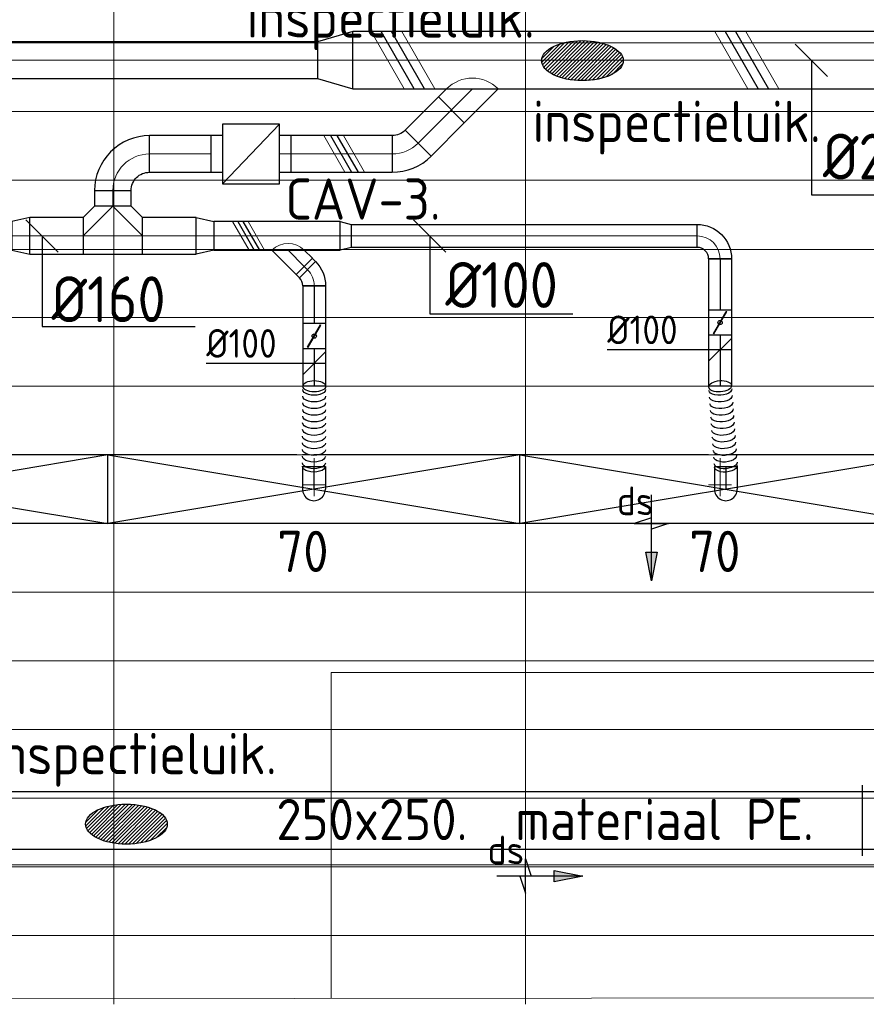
# Model space of a CAD drawing. Header units: millimetres. Extents: x -72425 to 38660, y 7096 to 51783.
# Tile 25 of 54: x -61411 to -57711, y 44088 to 48390. Entities that reach past the tile are written whole.
import ezdxf
from ezdxf.enums import TextEntityAlignment as Align

# ---------------------------------------------------------------- set-up
doc = ezdxf.new("R2010")
doc.units = ezdxf.units.MM
doc.header["$LTSCALE"] = 50
doc.linetypes.add('CENTER2', pattern=[28.575, 19.05, -3.175, 3.175, -3.175])
doc.linetypes.add('STREEPJES', pattern=[0.1, 0.05, -0.05])
for name, color, linetype, lineweight in [('WL570---_BESTAAND-HARTLIJN', 161, 'Continuous', 0), ('WL570---_BESTAAND-MAATVOERING', 161, 'Continuous', 0), ('WL570---_BESTAAND-TOEVOER', 180, 'Continuous', 0), ('WL570---_DEMONTEREN', 10, 'Continuous', 0)]:
    doc.layers.add(name, color=color, linetype=linetype, lineweight=lineweight)
for name, color, linetype in [('WL570---_RETOUR', 100, 'Continuous'), ('WL570---_TOEVOER', 200, 'Continuous'), ('WL570---_TOEVOER_HL', 1, 'Continuous'), ('WL570---_TOEVOER_RST', 3, 'Continuous'), ('WL570---_TOEVOER_RST_HL', 1, 'Continuous'), ('WM570---_RETOUR', 2, 'Continuous'), ('WM570---_TOEVOER', 2, 'Continuous'), ('WM570---_TOEVOER_PR', 2, 'Continuous'), ('WM570---_TOEVOER_RST_PR', 1, 'Continuous')]:
    doc.layers.add(name, color=color, linetype=linetype)
doc.layers.get('WL570---_DEMONTEREN').off()
doc.styles.add('BURO-018', font='ISO96.shx', dxfattribs={"height": 90})
doc.styles.add('BURO-025', font='ISO96.shx', dxfattribs={"height": 125})
doc.styles.add('ISO', font='ISO', dxfattribs={"height": 162})
doc.styles.add('MAATVOERING', font='ISO')

# ---------------------------------------------------------------- blocks, each defined once
blk = doc.blocks.new('A$C33D74301')
at = {"color": 8, "linetype": 'Continuous', "lineweight": 13}
for p, q in [((-57600, 6450), (-57600, -75)), ((-55800, 6450), (-55800, -75)), ((-68325, 4125), (-7400, 4125)), ((-68325, 3825), (-7400, 3825)), ((-68325, 3525), (-7400, 3525)), ((-68325, 3222.5), (-7400, 3225)), ((-68325, 2925), (-7400, 2925)), ((-68325, 2625), (-7400, 2625)), ((-68325, 2325), (-7400, 2325)), ((-68325, 2025), (-7400, 2025)), ((-68325, 1725), (-7400, 1725)), ((-68325, 1425), (-7400, 1425)), ((-56649.8, -50), (-56649.8, 1375)), ((-56649.8, 1375), (-25252, 1375)), ((-68325, 1125), (0, 1125)), ((-68325, 825), (0, 825)), ((-68325, 525), (0, 525)), ((-68325, 225), (-32550.2, 225)), ((-32550, -24.8), (-68324.7, -62.2))]:
    blk.add_line(p, q, dxfattribs=at)
blk = doc.blocks.new('OBO10000090ZE')
blk.add_lwpolyline([(-50, 0), (50, 0), (50, 100, 1), (-50, 100)], format="xyb", close=True)
at = {"layer": 'WL570---_BESTAAND-HARTLIJN'}
for points in [[(0, 0), (0, 150)], [(-50, 100), (50, 100)]]:
    blk.add_lwpolyline(points, dxfattribs=at)
blk = doc.blocks.new('KARO')
for p, q in [((1, 0.5), (0, 0.5)), ((0, -0.5), (1, -0.5))]:
    blk.add_line(p, q)
at = {"invisible_edges": 15}
blk.add_3dface([(0, 0.5), (0, -0.5), (1, -0.5), (1, 0.5)], dxfattribs=at)
at = {"layer": 'WL570---_BESTAAND-HARTLIJN'}
blk.add_line((0, 0), (1, 0), dxfattribs=at)
blk = doc.blocks.new('OZA1250100045R')
blk.add_lwpolyline([(70.7, 0), (106.1, 35.4), (35.4, 106.1), (-70.7, 0)])
at = {"layer": 'WL570---_BESTAAND-HARTLIJN'}
blk.add_line((0, 0), (70.7, 70.7), dxfattribs=at)
at = {"layer": 'WL570---_BESTAAND-TOEVOER'}
blk.add_arc((0, 70.7), 100, 225, 315, dxfattribs=at)
blk = doc.blocks.new('OBO10000045H')
blk.add_lwpolyline([(50, -41.4, 0.198912), (6.1, 64.6), (-64.6, -6.1, -0.198912), (-50, -41.4)], format="xyb", close=True)
at = {"invisible_edges": 15}
for points in [[(-61.7, -9.3), (14.9, 55), (6.1, 64.6), (-64.6, -6.1)], [(-59, -12.7), (22.9, 44.6), (14.9, 55), (-61.7, -9.3)], [(-56.7, -16.4), (29.9, 33.6), (22.9, 44.6), (-59, -12.7)], [(-54.7, -20.3), (35.9, 22), (29.9, 33.6), (-56.7, -16.4)], [(-53, -24.3), (41, 9.9), (35.9, 22), (-54.7, -20.3)], [(-51.7, -28.5), (44.9, -2.6), (41, 9.9), (-53, -24.3)], [(-50.8, -32.7), (47.7, -15.4), (44.9, -2.6), (-51.7, -28.5)], [(-50.2, -37.1), (49.4, -28.3), (47.7, -15.4), (-50.8, -32.7)], [(-50, -41.4), (50, -41.4), (49.4, -28.3), (-50.2, -37.1)]]:
    blk.add_3dface(points, dxfattribs=at)
at = {"layer": 'WL570---_BESTAAND-HARTLIJN'}
blk.add_arc((-100, -41.4), 100, 0, 45, dxfattribs=at)
blk = doc.blocks.new('OSV1251000460G')
blk.add_lwpolyline([(0, -62.5), (46.7, -50), (46.7, 50), (0, 62.5)], close=True)
at = {"layer": 'WL570---_BESTAAND-HARTLIJN'}
blk.add_line((0, 0), (46.7, 0), dxfattribs=at)
blk = doc.blocks.new('OBO10000090H')
blk.add_lwpolyline([(50, -100, 0.414214), (-100, 50), (-100, -50, -0.414214), (-50, -100)], format="xyb", close=True)
at = {"invisible_edges": 15}
for points in [[(-91.3, -50.8), (-74, 47.7), (-100, 50), (-100, -50)], [(-82.9, -53), (-48.7, 41), (-74, 47.7), (-91.3, -50.8)], [(-75, -56.7), (-25, 29.9), (-48.7, 41), (-82.9, -53)], [(-67.9, -61.7), (-3.6, 14.9), (-25, 29.9), (-75, -56.7)], [(-61.7, -67.9), (14.9, -3.6), (-3.6, 14.9), (-67.9, -61.7)], [(-56.7, -75), (29.9, -25), (14.9, -3.6), (-61.7, -67.9)], [(-53, -82.9), (41, -48.7), (29.9, -25), (-56.7, -75)], [(-50.8, -91.3), (47.7, -74), (41, -48.7), (-53, -82.9)], [(-50, -100), (50, -100), (47.7, -74), (-50.8, -91.3)]]:
    blk.add_3dface(points, dxfattribs=at)
at = {"layer": 'WL570---_BESTAAND-HARTLIJN'}
blk.add_arc((-100, -100), 100, 0, 90, dxfattribs=at)
blk = doc.blocks.new('MVLINE')
blk.add_line((35.4, -35.4), (-35.4, 35.4))
blk = doc.blocks.new('OBO16000090H')
blk.add_lwpolyline([(80, -160, 0.414214), (-160, 80), (-160, -80, -0.414214), (-80, -160)], format="xyb", close=True)
at = {"invisible_edges": 15}
for points in [[(-146.1, -81.2), (-118.3, 76.4), (-160, 80), (-160, -80)], [(-132.6, -84.8), (-77.9, 65.5), (-118.3, 76.4), (-146.1, -81.2)], [(-120, -90.7), (-40, 47.8), (-77.9, 65.5), (-132.6, -84.8)], [(-108.6, -98.7), (-5.7, 23.9), (-40, 47.8), (-120, -90.7)], [(-98.7, -108.6), (23.9, -5.7), (-5.7, 23.9), (-108.6, -98.7)], [(-90.7, -120), (47.8, -40), (23.9, -5.7), (-98.7, -108.6)], [(-84.8, -132.6), (65.5, -77.9), (47.8, -40), (-90.7, -120)], [(-81.2, -146.1), (76.4, -118.3), (65.5, -77.9), (-84.8, -132.6)], [(-80, -160), (80, -160), (76.4, -118.3), (-81.2, -146.1)]]:
    blk.add_3dface(points, dxfattribs=at)
at = {"layer": 'WL570---_BESTAAND-HARTLIJN'}
blk.add_arc((-160, -160), 160, 0, 90, dxfattribs=at)
blk = doc.blocks.new('VBX1601600016025000')
blk.add_lwpolyline([(50, -130), (300, -130), (300, 130), (50, 130)], close=True)
for points in [[(50, 80), (0, 80), (0, -80), (50, -80)], [(300, -80), (350, -80), (350, 80), (300, 80)]]:
    blk.add_lwpolyline(points)
at = {"layer": 'WL570---_BESTAAND-HARTLIJN'}
blk.add_line((300, 0), (350, 0), dxfattribs=at)
at = {"layer": 'WL570---_BESTAAND-TOEVOER'}
blk.add_line((50, -130), (300, 130), dxfattribs=at)
blk = doc.blocks.new('OTS16016016000T')
blk.add_lwpolyline([(-130, -210), (130, -210), (130, -50), (80, 0), (-80, 0), (-130, -50)], close=True)
at = {"layer": 'WL570---_BESTAAND-HARTLIJN'}
blk.add_line((-130, -130), (130, -130), dxfattribs=at)
at = {"layer": 'WL570---_BESTAAND-TOEVOER'}
blk.add_lwpolyline([(-130, -130), (0, 0), (130, -130)], dxfattribs=at)
blk = doc.blocks.new('OSV1601250780G')
blk.add_lwpolyline([(0, -80), (78, -62.5), (78, 62.5), (0, 80)], close=True)
at = {"layer": 'WL570---_BESTAAND-HARTLIJN'}
blk.add_line((0, 0), (78, 0), dxfattribs=at)
blk = doc.blocks.new('OZA2500160045R')
blk.add_lwpolyline([(113.1, 0), (148.5, 35.4), (35.4, 148.5), (-113.1, 0)])
at = {"layer": 'WL570---_BESTAAND-HARTLIJN'}
blk.add_line((0, 0), (91.9, 91.9), dxfattribs=at)
at = {"layer": 'WL570---_BESTAAND-TOEVOER'}
blk.add_arc((0, 113.1), 160, 225, 315, dxfattribs=at)
blk = doc.blocks.new('OBO16000045H')
blk.add_lwpolyline([(80, -66.3, 0.198912), (9.7, 103.4), (-103.4, -9.7, -0.198912), (-80, -66.3)], format="xyb", close=True)
at = {"invisible_edges": 15}
for points in [[(-98.7, -14.9), (23.9, 88), (9.7, 103.4), (-103.4, -9.7)], [(-94.5, -20.4), (36.6, 71.4), (23.9, 88), (-98.7, -14.9)], [(-90.7, -26.3), (47.8, 53.7), (36.6, 71.4), (-94.5, -20.4)], [(-87.5, -32.5), (57.5, 35.2), (47.8, 53.7), (-90.7, -26.3)], [(-84.8, -38.9), (65.5, 15.8), (57.5, 35.2), (-87.5, -32.5)], [(-82.7, -45.6), (71.8, -4.2), (65.5, 15.8), (-84.8, -38.9)], [(-81.2, -52.4), (76.4, -24.6), (71.8, -4.2), (-82.7, -45.6)], [(-80.3, -59.3), (79.1, -45.4), (76.4, -24.6), (-81.2, -52.4)], [(-80, -66.3), (80, -66.3), (79.1, -45.4), (-80.3, -59.3)]]:
    blk.add_3dface(points, dxfattribs=at)
at = {"layer": 'WL570---_BESTAAND-HARTLIJN'}
blk.add_arc((-160, -66.3), 160, 0, 45, dxfattribs=at)
blk = doc.blocks.new('OSV25016001540G')
blk.add_lwpolyline([(0, -125), (154, -80), (154, 80), (0, 125)], close=True)
at = {"layer": 'WL570---_BESTAAND-HARTLIJN'}
blk.add_line((0, 0), (154, 0), dxfattribs=at)
blk = doc.blocks.new('KARH')
for p, q in [((1, 0.5), (0, 0.5)), ((0, -0.5), (1, -0.5))]:
    blk.add_line(p, q)
at = {"invisible_edges": 15}
blk.add_3dface([(0, 0.5), (0, -0.5), (1, -0.5), (1, 0.5)], dxfattribs=at)
blk = doc.blocks.new('UISO')
for p, q in [((0, 0.18), (1, 0.757)), ((0, 0), (1, 0.577))]:
    blk.add_line(p, q)
at = {"layer": 'WL570---_BESTAAND-TOEVOER'}
for p, q in [((0, 0.36), (1, 0.937)), ((0, -0.18), (1, 0.397))]:
    blk.add_line(p, q, dxfattribs=at)
blk = doc.blocks.new('VBO2502502502505050-1')
for p, q in [((-305, 155), (-305, -155)), ((-155, -305), (155, -305))]:
    blk.add_line(p, q)
blk.add_lwpolyline([(-125, -305), (125, -305), (125, -255, 0.414214), (-255, 125), (-305, 125), (-305, -125), (-255, -125, -0.414214), (-125, -255)], format="xyb", close=True)
blk = doc.blocks.new('*U369')
at = {"color": 0, "ltscale": 10}
for p, q in [((-75, 150, -2000), (-900, 150, -2000)), ((-900, -150, -2000), (-900, 150, -2000)), ((900, 150, -2000), (25, 150, -2000)), ((900, -150, -2000), (900, 150, -2000)), ((900, -150, -2000), (-900, -150, -2000))]:
    blk.add_line(p, q, dxfattribs=at)
at = {"color": 0, "linetype": 'STREEPJES', "ltscale": 10}
blk.add_line((25, 150, -2000), (-75, 150, -2000), dxfattribs=at)
at = {"layer": 'WL570---_TOEVOER_RST_HL', "linetype": 'CENTER2'}
blk.add_circle((0, 0, -2000), 0.075, dxfattribs=at)
at = {"layer": 'WL570---_TOEVOER_RST', "color": 1, "style": 'BURO-018'}
for tag in ['MC', 'Q']:
    blk.add_attdef(tag, text='', height=180, dxfattribs=at).set_placement((0, 0), align=Align.MIDDLE)
at = {"layer": 'WM570---_TOEVOER_RST_PR', "color": 1, "style": 'BURO-018'}
blk.add_attdef('POSNR', text='', height=180, dxfattribs=at).set_placement((0, 0), align=Align.MIDDLE)
blk = doc.blocks.new('*U370')
at = {"color": 0, "ltscale": 10}
for p, q in [((-100, 50, -2700), (-86.8, 50, -2700)), ((-100, -50, -2700), (-100, 50, -2700)), ((-86.8, 50, -2700), (-61.4, 50, -2700)), ((-61.4, 50, -2700), (-38.6, 50, -2700)), ((-38.6, 50, -2700), (-20, 50, -2700)), ((-20, 50, -2700), (-6.8, 50, -2700)), ((-6.8, 50, -2700), (0, 50, -2700)), ((-100, -50, -2700), (-86.8, -50, -2700)), ((-86.8, -50, -2700), (-61.4, -50, -2700)), ((-61.4, -50, -2700), (-38.6, -50, -2700)), ((-38.6, -50, -2700), (-20, -50, -2700)), ((-20, -50, -2700), (-6.8, -50, -2700)), ((-6.8, -50, -2700), (0, -50, -2700))]:
    blk.add_line(p, q, dxfattribs=at)
blk.add_arc((0, 0, -2700), 50, 270, 90, dxfattribs=at)
at = {"layer": 'WL570---_TOEVOER_HL', "linetype": 'CENTER2'}
blk.add_line((-100, 0, -2700), (0, 0, -2700), dxfattribs=at)
at = {"layer": 'WM570---_TOEVOER_PR', "color": 1, "style": 'BURO-018'}
blk.add_attdef('POSNR', text='', height=180, dxfattribs=at).set_placement((0, 0), align=Align.MIDDLE)
blk = doc.blocks.new('*U371')
at = {"color": 0, "ltscale": 10}
for p, q in [((-75, 150, -2000), (-900, 150, -2000)), ((-900, -150, -2000), (-900, 150, -2000)), ((900, 150, -2000), (25, 150, -2000)), ((900, -150, -2000), (900, 150, -2000)), ((900, -150, -2000), (-900, -150, -2000))]:
    blk.add_line(p, q, dxfattribs=at)
at = {"color": 0, "linetype": 'STREEPJES', "ltscale": 10}
blk.add_line((25, 150, -2000), (-75, 150, -2000), dxfattribs=at)
at = {"layer": 'WL570---_TOEVOER_RST_HL', "linetype": 'CENTER2'}
blk.add_circle((0, 0, -2000), 0.075, dxfattribs=at)
at = {"layer": 'WL570---_TOEVOER_RST', "color": 1, "style": 'BURO-018'}
for tag in ['MC', 'Q']:
    blk.add_attdef(tag, text='', height=180, dxfattribs=at).set_placement((0, 0), align=Align.MIDDLE)
at = {"layer": 'WM570---_TOEVOER_RST_PR', "color": 1, "style": 'BURO-018'}
blk.add_attdef('POSNR', text='', height=180, dxfattribs=at).set_placement((0, 0), align=Align.MIDDLE)
blk = doc.blocks.new('*U372')
at = {"color": 0, "ltscale": 10}
for p, q in [((-100, 50, -2700), (-86.8, 50, -2700)), ((-100, -50, -2700), (-100, 50, -2700)), ((-86.8, 50, -2700), (-61.4, 50, -2700)), ((-61.4, 50, -2700), (-38.6, 50, -2700)), ((-38.6, 50, -2700), (-20, 50, -2700)), ((-20, 50, -2700), (-6.8, 50, -2700)), ((-6.8, 50, -2700), (0, 50, -2700)), ((-100, -50, -2700), (-86.8, -50, -2700)), ((-86.8, -50, -2700), (-61.4, -50, -2700)), ((-61.4, -50, -2700), (-38.6, -50, -2700)), ((-38.6, -50, -2700), (-20, -50, -2700)), ((-20, -50, -2700), (-6.8, -50, -2700)), ((-6.8, -50, -2700), (0, -50, -2700))]:
    blk.add_line(p, q, dxfattribs=at)
blk.add_arc((0, 0, -2700), 50, 270, 90, dxfattribs=at)
at = {"layer": 'WL570---_TOEVOER_HL', "linetype": 'CENTER2'}
blk.add_line((-100, 0, -2700), (0, 0, -2700), dxfattribs=at)
at = {"layer": 'WM570---_TOEVOER_PR', "color": 1, "style": 'BURO-018'}
blk.add_attdef('POSNR', text='', height=180, dxfattribs=at).set_placement((0, 0), align=Align.MIDDLE)
blk = doc.blocks.new('*U373')
at = {"color": 0, "ltscale": 10}
for p, q in [((-75, 150, -2000), (-900, 150, -2000)), ((-900, -150, -2000), (-900, 150, -2000)), ((900, 150, -2000), (25, 150, -2000)), ((900, -150, -2000), (900, 150, -2000)), ((900, -150, -2000), (-900, -150, -2000))]:
    blk.add_line(p, q, dxfattribs=at)
at = {"color": 0, "linetype": 'STREEPJES', "ltscale": 10}
blk.add_line((25, 150, -2000), (-75, 150, -2000), dxfattribs=at)
at = {"layer": 'WL570---_TOEVOER_RST_HL', "linetype": 'CENTER2'}
blk.add_circle((0, 0, -2000), 0.075, dxfattribs=at)
at = {"layer": 'WL570---_TOEVOER_RST', "color": 1, "style": 'BURO-018'}
for tag in ['MC', 'Q']:
    blk.add_attdef(tag, text='', height=180, dxfattribs=at).set_placement((0, 0), align=Align.MIDDLE)
at = {"layer": 'WM570---_TOEVOER_RST_PR', "color": 1, "style": 'BURO-018'}
blk.add_attdef('POSNR', text='', height=180, dxfattribs=at).set_placement((0, 0), align=Align.MIDDLE)
blk = doc.blocks.new('*U380')
at = {"color": 0, "ltscale": 10, "extrusion": (-2.47756e-19, -3.46059e-18, -1)}
for centre, end_param in [((0, 0, -2700), 6.280044), ((14.6, 0, -2700), 3.141593), ((43.9, 0, -2700), 3.141593), ((73.1, 0, -2700), 3.141593), ((102.3, 0, -2700), 3.141593), ((131.6, 0, -2700), 3.141593), ((160.8, 0, -2700), 3.141593), ((190.1, 0, -2700), 3.141593), ((219.3, 0, -2700), 3.141593), ((248.5, 0, -2700), 3.141593), ((277.8, 0, -2700), 3.141593), ((307, 0, -2700), 3.141593), ((336.3, 0, -2700), 3.141593), ((350.9, 0, -2700), 3.141593)]:
    blk.add_ellipse(centre, major_axis=(0, 50), ratio=0.495191, start_param=0, end_param=end_param, dxfattribs=at)
at = {"layer": 'WM570---_TOEVOER_PR', "color": 2, "style": 'BURO-025'}
blk.add_attdef('POSNR', text='', height=2.5, dxfattribs=at).set_placement((0, 0), align=Align.MIDDLE)
blk = doc.blocks.new('*U381')
at = {"color": 0, "ltscale": 10, "extrusion": (5.55108e-17, 2.10823e-19, -1)}
for centre, end_param in [((0, 0, -2700), 6.280044), ((14.6, 0, -2700), 3.141593), ((43.8, 0, -2700), 3.141593), ((72.9, 0, -2700), 3.141593), ((102.1, 0, -2700), 3.141593), ((131.3, 0, -2700), 3.141593), ((160.4, 0, -2700), 3.141593), ((189.6, 0, -2700), 3.141593), ((218.8, 0, -2700), 3.141593), ((247.9, 0, -2700), 3.141593), ((277.1, 0, -2700), 3.141593), ((306.3, 0, -2700), 3.141593), ((335.4, 0, -2700), 3.141593), ((350, 0, -2700), 3.141593)]:
    blk.add_ellipse(centre, major_axis=(0, 50), ratio=0.496131, start_param=0, end_param=end_param, dxfattribs=at)
at = {"layer": 'WM570---_TOEVOER_PR', "color": 2, "style": 'BURO-025'}
blk.add_attdef('POSNR', text='', height=2.5, dxfattribs=at).set_placement((0, 0), align=Align.MIDDLE)
blk = doc.blocks.new('*U390')
at = {"color": 0, "ltscale": 10}
for p, q in [((0, 50, -2700), (163.5, 50, -2700)), ((0, -50, -2700), (0, 50, -2700)), ((0, -50, -2700), (163.5, -50, -2700))]:
    blk.add_line(p, q, dxfattribs=at)
at = {"layer": 'WL570---_TOEVOER_HL', "linetype": 'CENTER2'}
blk.add_line((0, 0, -2700), (163.5, 0, -2700), dxfattribs=at)
at = {"layer": 'WM570---_TOEVOER_PR', "color": 2, "style": 'BURO-025'}
blk.add_attdef('POSNR', text='', height=2.5, dxfattribs=at).set_placement((0, 0), align=Align.MIDDLE)
blk = doc.blocks.new('*U391')
at = {"ltscale": 10}
for p, q in [((-55.9, -50, -2700), (-55.9, 50, -2700)), ((-55.9, 50, -2700), (55.8, 50, -2700)), ((55.8, 50, -2700), (55.8, -50, -2700)), ((-48.9, 27.1, -2700), (-47.9, 28.8, -2700)), ((47.9, -28.8, -2700), (-48.9, 27.1, -2700)), ((48.9, -27.1, -2700), (-47.9, 28.8, -2700)), ((47.9, -28.8, -2700), (48.9, -27.1, -2700)), ((-55.9, -50, -2700), (55.8, -50, -2700))]:
    blk.add_line(p, q, dxfattribs=at)
blk.add_circle((0, 0, -2700), 9.31, dxfattribs=at)
at = {"layer": 'WL570---_TOEVOER', "color": 2, "style": 'BURO-025'}
blk.add_attdef('I', text='', height=2.5, dxfattribs=at).set_placement((0, 0), align=Align.MIDDLE)
at = {"layer": 'WM570---_TOEVOER_PR', "color": 2, "style": 'BURO-025'}
blk.add_attdef('POSNR', text='', height=2.5, dxfattribs=at).set_placement((0, 0), align=Align.MIDDLE)
blk = doc.blocks.new('*U392')
at = {"color": 0, "ltscale": 10}
for p, q in [((0, 50, -2700), (163.5, 50, -2700)), ((163.5, 50, -2700), (163.5, -50, -2700)), ((0, -50, -2700), (163.5, -50, -2700))]:
    blk.add_line(p, q, dxfattribs=at)
at = {"layer": 'WL570---_TOEVOER_HL', "linetype": 'CENTER2'}
blk.add_line((0, 0, -2700), (163.5, 0, -2700), dxfattribs=at)
at = {"layer": 'WM570---_TOEVOER_PR', "color": 2, "style": 'BURO-025'}
blk.add_attdef('POSNR', text='', height=2.5, dxfattribs=at).set_placement((0, 0), align=Align.MIDDLE)
blk = doc.blocks.new('*U393')
at = {"color": 0, "ltscale": 10}
for p, q in [((0, 50, -2700), (222.6, 50, -2700)), ((0, -50, -2700), (0, 50, -2700)), ((0, -50, -2700), (222.6, -50, -2700))]:
    blk.add_line(p, q, dxfattribs=at)
at = {"layer": 'WL570---_TOEVOER_HL', "linetype": 'CENTER2'}
blk.add_line((0, 0, -2700), (222.6, 0, -2700), dxfattribs=at)
at = {"layer": 'WM570---_TOEVOER_PR', "color": 2, "style": 'BURO-025'}
blk.add_attdef('POSNR', text='', height=2.5, dxfattribs=at).set_placement((0, 0), align=Align.MIDDLE)
blk = doc.blocks.new('*U394')
at = {"ltscale": 10}
for p, q in [((-55.8, 50, -2700), (55.8, 50, -2700)), ((-55.8, -50, -2700), (-55.8, 50, -2700)), ((55.8, 50, -2700), (55.8, -50, -2700)), ((-48.9, 27.1, -2700), (-47.9, 28.8, -2700)), ((47.9, -28.8, -2700), (-48.9, 27.1, -2700)), ((48.9, -27.1, -2700), (-47.9, 28.8, -2700)), ((47.9, -28.8, -2700), (48.9, -27.1, -2700)), ((-55.8, -50, -2700), (55.8, -50, -2700))]:
    blk.add_line(p, q, dxfattribs=at)
blk.add_circle((0, 0, -2700), 9.31, dxfattribs=at)
at = {"layer": 'WL570---_TOEVOER', "color": 2, "style": 'BURO-025'}
blk.add_attdef('I', text='', height=2.5, dxfattribs=at).set_placement((0, 0), align=Align.MIDDLE)
at = {"layer": 'WM570---_TOEVOER_PR', "color": 2, "style": 'BURO-025'}
blk.add_attdef('POSNR', text='', height=2.5, dxfattribs=at).set_placement((0, 0), align=Align.MIDDLE)
blk = doc.blocks.new('*U395')
at = {"color": 0, "ltscale": 10}
for p, q in [((0, 50, -2700), (222.6, 50, -2700)), ((222.6, 50, -2700), (222.6, -50, -2700)), ((0, -50, -2700), (222.6, -50, -2700))]:
    blk.add_line(p, q, dxfattribs=at)
at = {"layer": 'WL570---_TOEVOER_HL', "linetype": 'CENTER2'}
blk.add_line((0, 0, -2700), (222.6, 0, -2700), dxfattribs=at)
at = {"layer": 'WM570---_TOEVOER_PR', "color": 2, "style": 'BURO-025'}
blk.add_attdef('POSNR', text='', height=2.5, dxfattribs=at).set_placement((0, 0), align=Align.MIDDLE)
blk = doc.blocks.new('*U448')
at = {"layer": 'WM570---_TOEVOER', "color": 0, "ltscale": 10}
for p, q in [((-50, -50), (50, 50)), ((50, 0), (-471.7, 0))]:
    blk.add_line(p, q, dxfattribs=at)
at = {"layer": 'WM570---_TOEVOER', "color": 0, "style": 'BURO-025'}
blk.add_text('%%c100', height=125, dxfattribs=at).set_placement((-471.7, 25))
blk = doc.blocks.new('*U449')
at = {"layer": 'WM570---_TOEVOER', "color": 0, "ltscale": 10}
for p, q in [((-50, -50), (50, 50)), ((50, 0), (-492.9, 0))]:
    blk.add_line(p, q, dxfattribs=at)
at = {"layer": 'WM570---_TOEVOER', "color": 0, "style": 'BURO-025'}
blk.add_text('%%c100', height=125, dxfattribs=at).set_placement((-492.9, 25))
blk = doc.blocks.new('LU-PIJL6')
at = {"color": 0, "linetype": 'Continuous'}
for p, q in [((-5, -1.5), (-5, 1.5)), ((-5, 1.5), (-4.5, 0)), ((0, 0), (-7.5, 0)), ((-5.5, 0), (-5, -1.5)), ((-2.5, -0.5), (-2.5, 0.5)), ((-2.5, 0.5), (0, 0)), ((0, 0), (-2.5, -0.5))]:
    blk.add_line(p, q, dxfattribs=at)
blk.add_solid([(-2.5, 0.5), (-2.5, -0.5), (0, 0)], dxfattribs=at)

msp = doc.modelspace()

# ---------------------------------------------------------------- block references
at = {"layer": 'WM570---_TOEVOER'}
msp.add_blockref('A$C33D74301', (-3400.3, 44163.1), dxfattribs=at)

# ---------------------------------------------------------------- next in the draw order: hatches: boundary and pattern name
at = {"layer": 'WL570---_RETOUR'}
h = msp.add_hatch(dxfattribs=at)
h.set_pattern_fill('ANSI31', color=256, scale=3.5, style=0)
h.set_pattern_definition([(45, (-58288.074, 25779.286), (-7.857724, 7.857724), [])])
edge = h.paths.add_edge_path()
edge.add_ellipse((-60944.4, 44875.2), major_axis=(-178.4, 0), ratio=0.489711, start_angle=0, end_angle=360)
at = {"layer": 'WL570---_TOEVOER'}
h = msp.add_hatch(dxfattribs=at)
h.set_pattern_fill('ANSI31', color=256, scale=3.5, style=0)
h.set_pattern_definition([(45, (-56295.856, 29114.892), (-7.857724, 7.857724), [])])
edge = h.paths.add_edge_path()
edge.add_ellipse((-58952.1, 48210.8), major_axis=(-178.4, 0), ratio=0.489711, start_angle=0, end_angle=360)

# ---------------------------------------------------------------- next in the draw order: linework, layer by layer
at = {"layer": 'WL570---_BESTAAND-MAATVOERING'}
msp.add_line((-72173, 44698), (-57599.3, 44698), dxfattribs=at)
at = {"layer": 'WL570---_RETOUR'}
msp.add_ellipse((-60944.4, 44875.2), major_axis=(-178.4, 0), ratio=0.489711, dxfattribs=at)
at = {"layer": 'WL570---_TOEVOER'}
for p, q in [((-61025.3, 46488.1), (-62825.3, 46188.1)), ((-62825.3, 46488.1), (-61025.3, 46188.1)), ((-59225.3, 46488.1), (-61025.3, 46188.1)), ((-61025.3, 46488.1), (-59225.3, 46188.1)), ((-57425.3, 46488.1), (-59225.3, 46188.1)), ((-59225.3, 46488.1), (-57425.3, 46188.1))]:
    msp.add_line(p, q, dxfattribs=at)
msp.add_ellipse((-58952.1, 48210.8), major_axis=(-178.4, 0), ratio=0.489711, dxfattribs=at)
at = {"layer": 'WM570---_TOEVOER'}
for points in [[(-57951.1, 48212.2), (-57951.1, 47624.8), (-57296.4, 47624.8)], [(-61313.5, 47444.9), (-61313.5, 47049.4), (-60644.5, 47049.4)], [(-59619.4, 47444.9), (-59619.4, 47104.2), (-58993.2, 47104.2)]]:
    msp.add_lwpolyline(points, dxfattribs=at)

# ---------------------------------------------------------------- next in the draw order: block references
at = {"layer": 'WL570---_DEMONTEREN', "xscale": 16.03765465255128, "yscale": 100, "zscale": 100, "rotation": 90}
for p in [(-60124, 46457.5), (-58350.3, 46457.5)]:
    msp.add_blockref('KARO', p, dxfattribs=at)
at = {"layer": 'WL570---_DEMONTEREN', "rotation": 180}
for p in [(-60124, 46457.5), (-58350.3, 46457.5)]:
    msp.add_blockref('OBO10000090ZE', p, dxfattribs=at)
at = {"layer": 'WL570---_RETOUR', "xscale": 50, "yscale": 50, "zscale": 50, "rotation": 270}
msp.add_blockref('LU-PIJL6', (-58650.4, 45938.1), dxfattribs=at)
at = {"layer": 'WL570---_RETOUR'}
msp.add_blockref('VBO2502502502505050-1', (-57425.1, 44891.1), dxfattribs=at)
for name, p, xscale, yscale, zscale in [('KARH', (-64192.6, 44891.1), 6462.470083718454, 250, 250), ('LU-PIJL6', (-58950.3, 44648), 50, 50, 50)]:
    msp.add_blockref(name, p, dxfattribs=dict(at, xscale=xscale, yscale=yscale, zscale=zscale))
at = {"layer": 'WL570---_TOEVOER'}
for name, p, rotation in [('OSV25016001540G', (-59955.6, 48212.2), 180), ('OZA2500160045R', (-59432.7, 48087.2), 180), ('OBO16000090H', (-61003.9, 47803), 90), ('OBO16000045H', (-59716.9, 47803), 269.9999999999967), ('OSV1601250780G', (-61367.2, 47444.9), 180), ('*U393', (-58350.3, 47344.9, 2700), 270.0000000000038), ('*U390', (-60124, 47226.7, 2700), 269.9999999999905), ('*U394', (-58350.3, 47066.5, 2700), 270.0000000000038), ('*U391', (-60124, 47007.4, 2700), 269.9999999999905), ('*U395', (-58350.3, 47010.6, 2700), 270.0000000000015), ('*U392', (-60124, 46951.5, 2700), 269.9999999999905), ('*U381', (-60124, 46788.1, 2700), 269.7823982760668), ('*U380', (-58350.3, 46788.1, 2700), 274.0950199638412), ('*U370', (-60125.3, 46338.1, 2500), 270), ('*U372', (-58325.2, 46338.1, 2500), 270)]:
    msp.add_blockref(name, p, dxfattribs=dict(at, rotation=rotation))
for p, xscale, yscale, zscale in [((-59955.6, 48212.2), 2803.237204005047, 250, 250), ((-66603.1, 48212.2), 6493.484411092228, 160, 160), ((-60843.9, 47803), 268.7812768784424, 160, 160), ((-60225.1, 47803), 441.9001907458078, 160, 160), ((-61367.2, 47444.9), 233.2989132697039, 160, 160), ((-58450.3, 47444.9), -1512.989714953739, 100, 100)]:
    msp.add_blockref('KARO', p, dxfattribs=dict(at, xscale=xscale, yscale=yscale, zscale=zscale))
for name, p, xscale, yscale, zscale, rotation in [('UISO', (-59641.6, 48087.2), 250, 250, 250, 90), ('UISO', (-58328.1, 48337.2), 250, 250, 250, 270), ('KARO', (-59670.1, 47849.8), 205.7653874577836, 160, 160, 45.00000000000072), ('UISO', (-60053.5, 47883), 160, 160, 160, 270), ('KARO', (-61003.9, 47643), 68.03356260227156, 160, 160, 270), ('KARO', (-60640.6, 47444.9), 233.2989132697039, 160, 160, 180), ('KARO', (-60009.9, 47444.9), 552.6621737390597, 125, 125, 180), ('UISO', (-60458.2, 47507.4), 125, 125, 125, 270), ('KARO', (-60153.3, 47297.4), -20.25322287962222, 100, 100, 314.9999999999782)]:
    msp.add_blockref(name, p, dxfattribs=dict(at, xscale=xscale, yscale=yscale, zscale=zscale, rotation=rotation))
for name, p in [('VBX1601600016025000', (-60575.1, 47803)), ('OTS16016016000T', (-61003.9, 47574.9))]:
    msp.add_blockref(name, p, dxfattribs=at)
at = {"layer": 'WL570---_TOEVOER', "xscale": -1}
for name, p, rotation in [('OSV1601250780G', (-60640.6, 47444.9), 180), ('OSV1251000460G', (-60009.9, 47444.9), 180), ('OBO10000090H', (-58350.3, 47444.9), 270), ('OZA1250100045R', (-60238.3, 47382.4), 180), ('OBO10000045H', (-60124, 47268.1), 224.9999999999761)]:
    msp.add_blockref(name, p, dxfattribs=dict(at, rotation=rotation))
at = {"layer": 'WL570---_TOEVOER'}
ref = msp.add_blockref('*U369', (-61925.3, 46338.1, 2000), dxfattribs=at)
ref.add_attrib('Q', '70', dxfattribs={"layer": 'WL570---_TOEVOER_RST', "color": 1, "height": 180, "style": 'BURO-018'}).set_placement((-61973.4, 46066.7), align=Align.MIDDLE)
ref = msp.add_blockref('*U371', (-60125.3, 46338.1, 2000), dxfattribs=at)
ref.add_attrib('Q', '70', dxfattribs={"layer": 'WL570---_TOEVOER_RST', "color": 1, "height": 180, "style": 'BURO-018'}).set_placement((-60173.4, 46066.7), align=Align.MIDDLE)
ref = msp.add_blockref('*U373', (-58325.3, 46338.1, 2000), dxfattribs=at)
ref.add_attrib('Q', '70', dxfattribs={"layer": 'WL570---_TOEVOER_RST', "color": 1, "height": 180, "style": 'BURO-018'}).set_placement((-58373.4, 46066.7), align=Align.MIDDLE)
at = {"layer": 'WM570---_TOEVOER', "xscale": 2, "yscale": 2, "zscale": 2}
for p in [(-57951.1, 48212.2), (-61313.5, 47444.9), (-59619.4, 47444.9)]:
    msp.add_blockref('MVLINE', p, dxfattribs=at)
at = {"layer": 'WM570---_TOEVOER'}
for name, p in [('*U449', (-58350.3, 46947, 2700)), ('*U448', (-60124, 46887.8, 2700))]:
    msp.add_blockref(name, p, dxfattribs=at)

# ---------------------------------------------------------------- next in the draw order: texts
at = {"layer": 'WM570---_RETOUR'}
for s, style, p in [('inspectieluik.', 'MAATVOERING', (-60419.6, 48311.2)), ('inspectieluik.', 'MAATVOERING', (-61547.3, 45093.3)), ('materiaal PE.', 'ISO', (-59245.8, 44805.4)), ('250x250.', 'ISO', (-60289.6, 44805.4))]:
    msp.add_text(s, height=180, dxfattribs=dict(at, style=style)).set_placement(p)
at = {"layer": 'WM570---_TOEVOER', "style": 'MAATVOERING'}
for s, height, p in [('inspectieluik.', 180, (-59170.1, 47855.1)), ('%%c250', 200, (-57901.1, 47691.4)), ('CAV-3.', 180, (-60250.2, 47516)), ('%%c100', 200, (-59550.8, 47130.5)), ('%%c160', 200, (-61272, 47068.2))]:
    msp.add_text(s, height=height, dxfattribs=at).set_placement(p)
at = {"layer": 'WM570---_TOEVOER', "lineweight": 0, "style": 'BURO-025'}
for p in [(-58801.1, 46224.9), (-59366.1, 44700)]:
    msp.add_text('ds', height=125, dxfattribs=at).set_placement(p)

doc.saveas('drawing.dxf')
